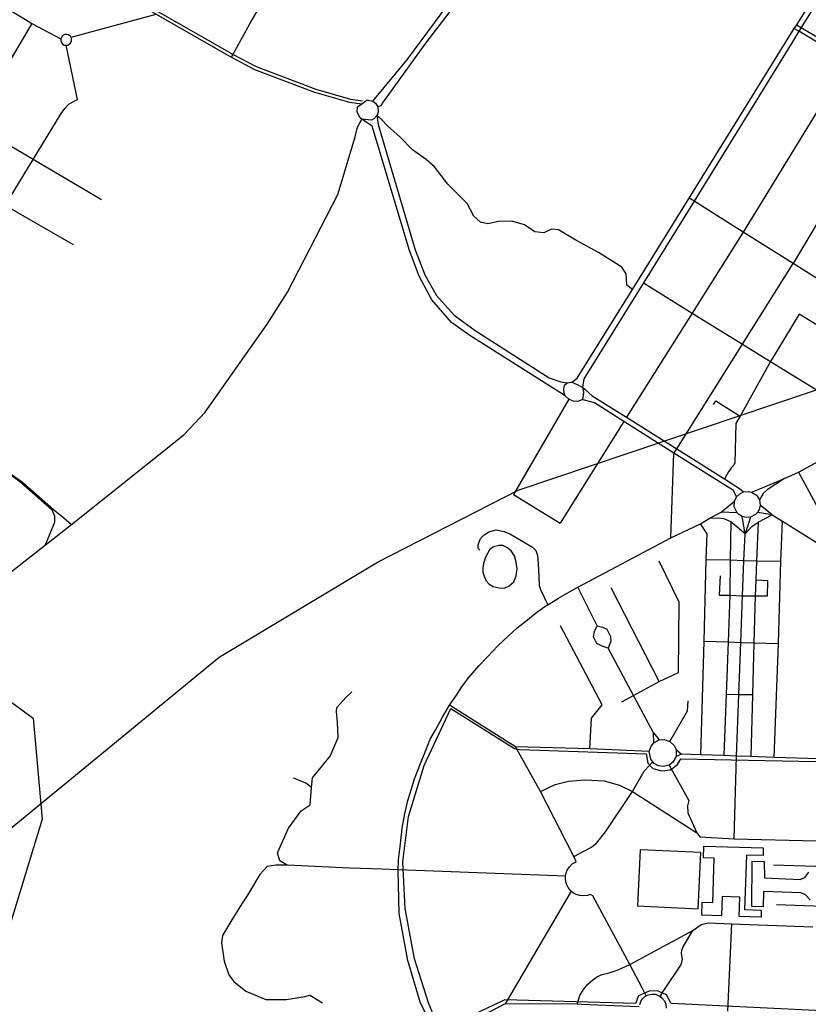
# Model space of a CAD drawing. Header units: millimetres. Extents: x 664923 to 767831, y 3118803 to 3207600.
# Tile 256 of 256: x 713062 to 715264, y 3166901 to 3169649. Entities that reach past the tile are written whole.
import ezdxf

# ---------------------------------------------------------------- set-up
doc = ezdxf.new("R2010")
doc.units = ezdxf.units.MM
for name, color, linetype in [('buildings', 5, 'Continuous'), ('parks', 8, 'Continuous'), ('railways', 4, 'Continuous'), ('roads_2', 2, 'Continuous'), ('roads_3', 3, 'Continuous')]:
    doc.layers.add(name, color=color, linetype=linetype)

msp = doc.modelspace()

# ---------------------------------------------------------------- linework, layer by layer
at = {"layer": 'buildings'}
msp.add_lwpolyline([(714972.69, 3167342.76), (715138.37, 3167337.49), (715137.67, 3167316.12), (715091.3, 3167317.68), (715086.29, 3167165.66), (715132.66, 3167164.09), (715132.01, 3167144.33), (715071.15, 3167146.27), (715072.75, 3167200.34), (715023.44, 3167201.91), (715021.84, 3167147.84), (714966.32, 3167149.6), (714967.52, 3167186.31), (714997.52, 3167185.33), (715001.59, 3167309.08), (714971.61, 3167310.06), (714972.69, 3167342.76)], close=True, dxfattribs=at)
at = {"layer": 'parks'}
for points in [[(714400.87, 3168181.69), (714384.98, 3168178.05), (714374.23, 3168169.5), (714362.84, 3168149.25), (714357.29, 3168131.61), (714355, 3168119.04), (714355.22, 3168107.35), (714358.79, 3168095.71), (714364.89, 3168083.3), (714373.47, 3168073.43), (714384.5, 3168066.95), (714400.53, 3168063.06), (714414.81, 3168062.5), (714428.97, 3168068.6), (714442.19, 3168080.54), (714448.6, 3168097.36), (714450.76, 3168116.61), (714448.75, 3168134.95), (714443.39, 3168152.4), (714434.74, 3168166.43), (714422.8, 3168176.24), (714410.94, 3168181.87), (714400.87, 3168181.69)], [(714963.99, 3167324.31), (714794.27, 3167332.37), (714786.7, 3167175.48), (714956.42, 3167167.41), (714963.99, 3167324.31)]]:
    msp.add_lwpolyline(points, close=True, dxfattribs=at)
for points in [[(713040.05, 3167743.67), (713099.94, 3167699.29), (713125.46, 3167417.79), (713025.91, 3167091.34)], [(715320.88, 3166882.16), (714880.77, 3166902.86), (714867.93, 3166927.28), (714842.95, 3166938.33), (714819.83, 3166937.9), (714789.53, 3166924.2), (714781.64, 3166903.49), (714416.8, 3166913.62), (714235.1, 3166828.09), (714203.27, 3166905.16), (714164.66, 3167027.45), (714138.94, 3167168.39), (714131.93, 3167298.48), (714148.12, 3167425.07), (714191.79, 3167567.27), (714265.68, 3167726.45), (714265.68, 3167726.45), (714443.95, 3167614.57), (714458.49, 3167612.55), (714811.57, 3167600.18), (714816, 3167573.94), (714830.3, 3167559.49), (714855.13, 3167552.74), (714879.21, 3167555.27), (714898.49, 3167570.39), (714907.86, 3167586.14), (715285.32, 3167578.95)]]:
    msp.add_lwpolyline(points, dxfattribs=at)
at = {"layer": 'railways'}
msp.add_lwpolyline([(712571.73, 3166867.95), (712768.42, 3167118.32), (713025.5, 3167382.13), (713619.26, 3167870.14), (714061.1, 3168134.66), (714454.14, 3168335.65), (715375.72, 3168645.68), (716145.19, 3168897.14), (716220.47, 3168929.2), (716300.26, 3168975.09), (716377.79, 3169017.71), (716423.12, 3169062.7), (716631.65, 3169396.49), (717251.62, 3170354.79)], dxfattribs=at)
at = {"layer": 'roads_2'}
for points in [[(714048.15, 3169422.22), (714142.83, 3169536.03), (714430.69, 3169925.43), (714440.78, 3169940.14), (714459.57, 3169980.77), (714505.38, 3170089.35), (714546.45, 3170147.25), (714671.08, 3170347.69), (714721.93, 3170450.27), (714735.5, 3170493.15), (714753.61, 3170571), (714761.15, 3170609.09), (714755.65, 3170622.76)], [(714785, 3170617.49), (714769.51, 3170602.45), (714755.66, 3170497.5), (714736.79, 3170435.79), (714725.77, 3170407.48), (714708.48, 3170374.84), (714653.66, 3170295.84), (714562.88, 3170149.67), (714519.03, 3170076.49), (714497.74, 3170030.89), (714463.16, 3169951.79), (714439.67, 3169911.07), (714378.19, 3169822.58), (714195.39, 3169583.83), (714075.07, 3169417.43), (714070.67, 3169408.49), (714061.8, 3169405.71)], [(713653.8, 3169544.9), (713704.5, 3169637.79), (713756.3, 3169726.94), (713781.03, 3169767.81), (713852.23, 3169889.7), (713867.33, 3169915.54), (713911.77, 3169993.81), (713952.76, 3170054.89), (713989.33, 3170118.11), (714015.94, 3170159.98), (714091.28, 3170292.11), (714156.47, 3170399.38), (714224.13, 3170509.18), (714223.33, 3170546.72), (714219.37, 3170565.79)], [(714603.86, 3168637.53), (714618.64, 3168648.66), (714773.08, 3168896.45), (714931.79, 3169151.09), (715224.87, 3169624.71), (715231.59, 3169634.83), (715317.69, 3169773.27), (715379.64, 3169926.46), (715505.03, 3170129.97), (715551.64, 3170207.56), (715561.3, 3170221.85)], [(715574.5, 3170213.4), (715565.62, 3170197.5), (715425.44, 3169973.37), (715392.91, 3169921.28), (715328.65, 3169764.14), (715244.15, 3169627.38), (715237.8, 3169616.96), (715219.49, 3169587.94), (714945.55, 3169142.43), (714803.63, 3168914.39), (714637.06, 3168646.74), (714633.61, 3168623.62)], [(715231.59, 3169634.83), (715244.15, 3169627.38), (715389.21, 3169541.3), (715589.65, 3169422.35)], [(715580.59, 3169411.6), (715509.82, 3169453.99), (715375.57, 3169534.42), (715237.8, 3169616.96), (715224.87, 3169624.71)], [(714880.53, 3168202.79), (714888.76, 3168438.99), (714896.76, 3168451.8)], [(715087.8, 3168214.63), (715079.31, 3168262.55)], [(715102.95, 3168261.09), (715087.8, 3168214.63)], [(715063.59, 3167593.81), (715070.22, 3167765.17), (715075.87, 3167911.18), (715080.05, 3168041.52), (715084.44, 3168140.14), (715087.8, 3168214.63)], [(714820.17, 3167606.8), (714654.25, 3167614.05), (714446.96, 3167619.27), (714261.86, 3167735.76)], [(714820.17, 3167606.8), (714824.9, 3167621.79), (714833.2, 3167631.14), (714847.78, 3167638.91), (714861.44, 3167640.16), (714877.77, 3167634.84), (714889.95, 3167623.15), (714894.9, 3167612.11), (714895.02, 3167593.09), (714885.89, 3167576.47), (714875.47, 3167568.64), (714859.3, 3167564.46), (714845.57, 3167566.53), (714833.56, 3167573.29), (714830.33, 3167577.31), (714824.17, 3167584.94), (714820.17, 3167606.8)], [(714894.9, 3167612.11), (714910.32, 3167599.11)], [(714910.32, 3167599.11), (714895.02, 3167593.09)], [(715063.59, 3167593.81), (715027.82, 3167595.04), (714964.39, 3167597.24), (714910.32, 3167599.11)], [(715643.48, 3167578.01), (715561.2, 3167580.14), (715480.3, 3167581.52), (715391.44, 3167583.06), (715380.21, 3167583.25), (715294.41, 3167585.81), (715168.58, 3167590.17), (715103.17, 3167592.44), (715063.59, 3167593.81)], [(714793.58, 3166900.36), (714796.55, 3166908.96), (714801.07, 3166916.01), (714808.04, 3166922.59), (714811.77, 3166924.57), (714817.02, 3166927.37), (714827.4, 3166929.59), (714836.86, 3166929.01), (714846.72, 3166925.67), (714851.83, 3166922.06), (714855.54, 3166919.45), (714862.34, 3166910.68), (714865.91, 3166901.65), (714866.88, 3166889.79)], [(714791.86, 3166893.43), (714766.62, 3166894.57), (714632.16, 3166900.62), (714619.08, 3166901.21), (714417.93, 3166902.42), (714231.21, 3166805.58)]]:
    msp.add_lwpolyline(points, dxfattribs=at)
at = {"layer": 'roads_3'}
for points in [[(712591.47, 3170214.76), (712601.43, 3170206.97), (712701.87, 3170131.8), (712939.72, 3169965.06), (712997.04, 3169930.6), (713101.24, 3169870.34), (713155.72, 3169841.72), (713197, 3169814.45), (713211.07, 3169805.43), (713268.22, 3169768.8), (713304.96, 3169745.27), (713328.04, 3169731.9), (713443.41, 3169665.09), (713648.57, 3169547.76), (713653.8, 3169544.9), (713718.08, 3169510.62), (713885.48, 3169446.86), (713983.06, 3169418.77), (714017.18, 3169414.81)], [(712591.53, 3170224.74), (712707.33, 3170138.91), (712910.27, 3169996.64), (712944.86, 3169972.38), (713001.9, 3169938.1), (713105.91, 3169877.94), (713160.59, 3169849.22), (713202.14, 3169821.77), (713216.17, 3169812.77), (713273.32, 3169776.14), (713309.92, 3169752.71), (713332.85, 3169739.42), (713448.2, 3169672.63), (713653.28, 3169555.34), (713658.42, 3169552.53), (713722.24, 3169518.49), (713888.9, 3169455.02), (713985.57, 3169427.19), (714019.08, 3169423.29)], [(712822.16, 3169805.31), (712837.27, 3169796.14), (712840.43, 3169794.21), (712897.96, 3169759.25), (713000.78, 3169696.78), (713078.4, 3169649.61), (713096.37, 3169638.7), (713177.01, 3169595.75)], [(713205.69, 3169600.56), (713443.41, 3169665.09)], [(713096.37, 3169638.7), (713047.95, 3169557.09), (713006.24, 3169486.79), (712986.02, 3169452.7), (712958.21, 3169405.83), (712931.09, 3169358.91), (712901.18, 3169309.71), (712869.54, 3169256.39), (712852.79, 3169228.16), (712846.61, 3169217.73), (712800.22, 3169140.3)], [(713203.31, 3169603.78), (713198.97, 3169606.91), (713193.82, 3169608.38), (713188.48, 3169608.01), (713183.59, 3169605.84), (713179.73, 3169602.15), (713177.01, 3169595.75), (713177.02, 3169590.41), (713178.87, 3169585.41), (713182.32, 3169581.34), (713186.97, 3169578.7), (713192.25, 3169577.79), (713197.22, 3169578.62), (713201.91, 3169581.2), (713205.41, 3169585.22), (713207.34, 3169590.2), (713207.44, 3169595.52), (713205.69, 3169600.56), (713203.31, 3169603.78)], [(713178.39, 3169387.22), (713188.1, 3169401.49), (713199.96, 3169413.19), (713212.41, 3169420.72), (713223.32, 3169426.67), (713192.25, 3169577.79)], [(715375.57, 3169534.42), (715082.23, 3169056.37), (714939.84, 3168830.3), (714756.87, 3168539.76)], [(715509.82, 3169453.99), (715221.35, 3168968.77)], [(714059.92, 3169382.69), (714059.52, 3169381.94), (714051.41, 3169372.71), (714044.27, 3169368.77), (714017.7, 3169371.54), (714012.49, 3169375.43), (714004.2, 3169391.32), (714005.52, 3169406.43), (714017.18, 3169414.81), (714032.76, 3169426.01), (714048.15, 3169422.22), (714055.88, 3169415.98), (714061.8, 3169405.71), (714062.94, 3169391.7), (714059.92, 3169382.69)], [(713021.57, 3169131), (713099.92, 3169258.95), (713178.39, 3169387.22)], [(712803.2, 3167777.37), (712808.03, 3167786.79), (712830.76, 3167831.01), (712963.44, 3168012.64), (713035.16, 3168105.34), (713134.23, 3168183.62), (713207.19, 3168240.24), (713520.53, 3168490.36), (713580.27, 3168553.96), (713753.41, 3168799.23), (713809.71, 3168888.52), (713950.16, 3169161.67), (713998.82, 3169321.98), (714005.71, 3169349.09), (714017.7, 3169371.54)], [(713290.48, 3169146.27), (713099.92, 3169258.95), (712931.09, 3169358.91)], [(715063.48, 3168317.26), (715055.38, 3168335.27), (714888.76, 3168438.99), (714748.56, 3168528.03), (714667.09, 3168579.78), (714639.43, 3168587.48), (714632.84, 3168588.13), (714620.04, 3168583.3), (714607.81, 3168584.21), (714595.36, 3168590.52), (714585.04, 3168599.24), (714574.68, 3168605.81), (714318.78, 3168767.73), (714267.43, 3168804), (714212.71, 3168867.23), (714177.74, 3168933.74), (714150.74, 3169005.52), (714046.21, 3169351.94), (714017.7, 3169371.54)], [(714059.52, 3169381.94), (714062.99, 3169356.48), (714166.25, 3169007.05), (714193.38, 3168937.15), (714226.43, 3168879.17), (714275.54, 3168824.53), (714333.56, 3168782.06), (714540.58, 3168649.53), (714551.85, 3168645.72), (714562.32, 3168642.19), (714573.25, 3168638.51), (714590.95, 3168635.68), (714603.86, 3168637.53), (714618.69, 3168630.59), (714629.02, 3168625.76), (714633.61, 3168623.62)], [(714773.08, 3168896.45), (714757.63, 3168908.62), (714756.3, 3168927.98), (714755.09, 3168940.25), (714743.15, 3168958.43), (714678.49, 3168999.22), (714615.42, 3169033.9), (714566.27, 3169063.2), (714547.26, 3169064.31), (714525.71, 3169054.84), (714500.98, 3169057.58), (714472.02, 3169076.44), (714436.78, 3169087.09), (714399.04, 3169086.15), (714369.32, 3169079.22), (714348.5, 3169084.24), (714330.67, 3169101.34), (714311.77, 3169135.85), (714257.48, 3169189.84), (714220.57, 3169238.26), (714196.99, 3169259.43), (714159.24, 3169286.48), (714125.04, 3169321.2), (714089.17, 3169353.19), (714072.31, 3169370.55), (714059.52, 3169381.94)], [(712543.48, 3169270.91), (712547.75, 3169281.55), (712617.12, 3169278.2), (712613.82, 3169201.74), (712612.3, 3169159.64), (712620.08, 3169138.02), (712636.44, 3169120.02), (712661.23, 3169079.23), (712670.97, 3169057.59), (712676.72, 3169038.67), (712682.63, 3168996.14), (712691.32, 3168931.09), (712708.8, 3168783.4), (712716.95, 3168751.03), (712792.57, 3168609.66), (712825.58, 3168571.5), (712888.53, 3168476.13), (712974.89, 3168424.84), (713016, 3168396.49), (713070.38, 3168358.78), (713156.93, 3168282.32), (713185.35, 3168259.22), (713207.19, 3168240.24)], [(713212.89, 3169020.87), (713021.57, 3169131), (712852.79, 3169228.16)], [(715579.19, 3168737.8), (715509.42, 3168787.39), (715221.35, 3168968.77), (715082.23, 3169056.37), (714945.55, 3169142.43), (714931.79, 3169151.09)], [(714896.76, 3168451.8), (715080.05, 3168743.75), (715221.35, 3168968.77)], [(714803.63, 3168914.39), (714939.84, 3168830.3), (715080.05, 3168743.75), (715158.81, 3168695.12), (715349.23, 3168577.57)], [(715238.71, 3168827.11), (715158.81, 3168695.12)], [(715552.33, 3168556.17), (715496.98, 3168669), (715238.71, 3168827.11)], [(715158.81, 3168695.12), (715073.35, 3168542.89), (715061.52, 3168521.82), (715058.75, 3168411.98), (715056.56, 3168405.68), (715049.61, 3168399.01), (715041.3, 3168387.23), (715029.8, 3168367.27)], [(714585.04, 3168599.24), (714582.17, 3168607.75), (714581.07, 3168617.89), (714583.42, 3168628.99), (714590.95, 3168635.68)], [(714633.61, 3168623.62), (714635.28, 3168614.89), (714635.94, 3168608.74), (714635.69, 3168602.57), (714634.59, 3168593.48), (714632.84, 3168588.13)], [(714633.61, 3168623.62), (714641.45, 3168616.63), (714660.52, 3168599.62), (714756.87, 3168539.76), (714896.76, 3168451.8), (715029.8, 3168367.27), (715071.61, 3168340.7), (715083.05, 3168331.11)], [(714595.36, 3168590.52), (714440.59, 3168323.76), (714570.97, 3168243.64)], [(715197.19, 3168368.19), (715236.24, 3168386.64), (715552.33, 3168556.17), (715626.93, 3168595.48)], [(714999.26, 3168575.16), (715005.89, 3168585.73), (715073.35, 3168542.89)], [(714748.56, 3168528.03), (714570.97, 3168243.64)], [(713134.23, 3168183.62), (713146.57, 3168213.16), (713160.64, 3168247.06), (713160.04, 3168263.65), (713153.43, 3168280.09), (713066.92, 3168356.15), (713014.96, 3168394.8)], [(715236.24, 3168386.64), (715290.97, 3168286.83), (715288.47, 3168189.52)], [(715105.05, 3168330.64), (715128.38, 3168339.34), (715197.19, 3168368.19)], [(715197.19, 3168368.19), (715149.41, 3168336.69), (715137.62, 3168326.34), (715127.64, 3168308.67)], [(715079.31, 3168262.55), (715068.78, 3168269.15), (715065.42, 3168272.59), (715057.35, 3168289.39), (715058, 3168305.77), (715063.48, 3168317.26), (715072.52, 3168326.14), (715083.05, 3168331.11), (715095.67, 3168332.49), (715105.05, 3168330.64), (715119.23, 3168321.83), (715127.64, 3168308.67), (715129.8, 3168294.15), (715127.08, 3168282.27), (715122.38, 3168274.14), (715116.95, 3168268.44), (715102.95, 3168261.09), (715090.31, 3168259.91), (715079.31, 3168262.55)], [(715020.33, 3168275.13), (715058, 3168305.77)], [(715162.75, 3168266.98), (715129.8, 3168294.15)], [(714231.21, 3166805.58), (714181.8, 3166903.74), (714146.41, 3167022.82), (714121.47, 3167154.5), (714119.18, 3167276.38), (714119.47, 3167303.79), (714125.36, 3167349.01), (714130.44, 3167392.54), (714137.26, 3167432.75), (714145.82, 3167469.67), (714155.34, 3167499.91), (714164.86, 3167530.15), (714181.72, 3167573.07), (714195.36, 3167607.57), (714208.17, 3167641.22), (714222.82, 3167666.54), (714243.15, 3167702.83), (714261.86, 3167735.76), (714279.86, 3167761.15), (714298.65, 3167789.89), (714316.68, 3167813.61), (714344.65, 3167845.86), (714369.35, 3167872.21), (714397.35, 3167901.96), (714427.08, 3167929.24), (714451.02, 3167951.39), (714475.03, 3167970.21), (714506.47, 3167995.85), (714531.33, 3168013.01), (714536.82, 3168016.4), (714566.2, 3168034.53), (714597.78, 3168052.65), (714620.64, 3168064.9), (714880.53, 3168202.79), (714962.86, 3168242.18), (714987.17, 3168257.04), (715020.33, 3168275.13)], [(715065.42, 3168272.59), (715020.33, 3168275.13)], [(715087.8, 3168214.63), (715106.33, 3168234.54), (715124.27, 3168246.69), (715162.75, 3168266.98)], [(715162.75, 3168266.98), (715122.38, 3168274.14)], [(715162.75, 3168266.98), (715191.76, 3168249.66), (715288.47, 3168189.52), (715358.19, 3168147.01), (715661, 3167954.65)], [(714964.39, 3167597.24), (714973.15, 3167914.31), (714979.13, 3168142.9), (714981.43, 3168214.29), (714962.86, 3168242.18)], [(715087.8, 3168214.63), (715047.37, 3168247.83), (715029.38, 3168256.16), (715010.38, 3168258.25), (714987.17, 3168257.04)], [(715047.37, 3168247.83), (715046.12, 3168141.15), (715044.95, 3168042.99), (715039.96, 3167912.27), (715034.34, 3167765.29), (715027.82, 3167595.04)], [(715124.27, 3168246.69), (715119.77, 3168139.23), (715117.97, 3168084.88), (715115.68, 3168040.69), (715111.88, 3167910.09), (715107.91, 3167765.05), (715103.17, 3167592.44)], [(715168.58, 3167590.17), (715180.47, 3167907.99), (715187.17, 3168137.49), (715191.76, 3168249.66)], [(714347.37, 3168169.01), (714342.25, 3168173.1), (714342.07, 3168183.11), (714348.47, 3168200.77), (714359.18, 3168211.82), (714372.47, 3168219.59), (714392.52, 3168224.97), (714415.27, 3168220.38), (714432.2, 3168213.16), (714494.16, 3168176.71), (714503.57, 3168167.7), (714508.02, 3168153.59), (714511.24, 3168115.22), (714512.91, 3168070.14), (714516.48, 3168058.52), (714536.82, 3168016.4)], [(714743.05, 3167744.87), (714776.42, 3167763.15), (714847.69, 3167801.63), (714901.88, 3167827.09), (714903.76, 3168023.14), (714847.87, 3168137.6)], [(714979.13, 3168142.9), (715046.12, 3168141.15), (715084.44, 3168140.14)], [(715084.44, 3168140.14), (715119.77, 3168139.23), (715187.17, 3168137.49)], [(715017.54, 3168097.3), (715015.54, 3168043.1), (715044.95, 3168042.99), (715080.05, 3168041.52), (715115.68, 3168040.69), (715149.73, 3168040.81), (715151.01, 3168083.43), (715117.97, 3168084.88)], [(714674.98, 3167956.96), (714620.64, 3168064.9)], [(714847.69, 3167801.63), (714713.47, 3168063.35)], [(714654.25, 3167614.05), (714658.46, 3167699.93), (714688.68, 3167736.97), (714572.01, 3167956.99)], [(714705.07, 3167895.41), (714688.25, 3167900.23), (714673.95, 3167908.28), (714663.95, 3167926.67), (714667.54, 3167941.46), (714674.98, 3167956.96), (714689.85, 3167953.4), (714701.53, 3167947.84), (714712.2, 3167927.55), (714713.09, 3167914.12), (714705.07, 3167895.41)], [(714973.15, 3167914.31), (715039.96, 3167912.27), (715075.87, 3167911.18)], [(715075.87, 3167911.18), (715111.88, 3167910.09), (715180.47, 3167907.99)], [(714831.7, 3167658.29), (714776.42, 3167763.15), (714705.07, 3167895.41)], [(714119.18, 3167276.38), (714073.15, 3167277.86), (713983.93, 3167280.75), (713809.22, 3167289.65), (713788.52, 3167301.3), (713782.44, 3167323.53), (713812.77, 3167392.33), (713848.15, 3167440.85), (713873.76, 3167458.02), (713877.32, 3167506.21), (713880.28, 3167532.77), (713929.51, 3167593.58), (713951.51, 3167645.78), (713949.99, 3167688.23), (713946.48, 3167718.36), (713947.76, 3167729.43), (713973.39, 3167757.89), (713988.89, 3167772.14), (713989.33, 3167773.03)], [(715107.91, 3167765.05), (715070.22, 3167765.17), (715034.34, 3167765.29)], [(714877.77, 3167634.84), (714926.63, 3167719.69), (714928.85, 3167747.83)], [(714833.2, 3167631.14), (714831.7, 3167658.29)], [(714831.7, 3167658.29), (714847.78, 3167638.91)], [(714811.77, 3166924.57), (714800.46, 3166946.92), (714765.43, 3167011.69), (714662.76, 3167203.78), (714656.39, 3167207.63), (714648.02, 3167204.82), (714636.7, 3167203.41), (714625.99, 3167204.45), (714616.11, 3167207.56), (714608.75, 3167211.49), (714602.21, 3167216.52), (714597.06, 3167221.97), (714593.26, 3167227.32), (714589.68, 3167234.33), (714587.03, 3167242.71), (714585.92, 3167251.05), (714586.11, 3167258.44), (714588.07, 3167268.11), (714590.84, 3167275.18), (714596.93, 3167284.78), (714604.9, 3167292.67), (714611.75, 3167297.21), (714615.83, 3167299.62), (714609.46, 3167313.25), (714516.13, 3167495.15), (714446.96, 3167619.27)], [(714609.46, 3167313.25), (714657.12, 3167338.45), (714672.93, 3167351.14), (714697.9, 3167382.82), (714773.57, 3167495.08), (714806.09, 3167551.92), (714830.33, 3167577.31)], [(715057.45, 3167363.24), (715063.59, 3167593.81)], [(714875.47, 3167568.64), (714930.88, 3167469.68), (714926.51, 3167454.73), (714928.13, 3167435.47), (714953.23, 3167379.74), (714960.99, 3167368.77), (715057.45, 3167363.24), (715286.61, 3167356.87)], [(713877.32, 3167506.21), (713860.8, 3167518.42), (713827.78, 3167532.28), (713826.59, 3167532.74)], [(714516.13, 3167495.15), (714557.2, 3167514.13), (714594.18, 3167523.71), (714641.58, 3167527.32), (714693.9, 3167524.86), (714736.78, 3167512.64), (714773.57, 3167495.08), (714953.23, 3167379.74)], [(715268.9, 3167192.56), (715255.98, 3167206.36), (715242.99, 3167211.74), (715138.46, 3167215.67), (715138.27, 3167172.62), (715106.33, 3167173.71), (715107.36, 3167300.7)], [(715107.36, 3167300.7), (715140.91, 3167299.71), (715141.57, 3167253.78), (715240.99, 3167248.86), (715254.31, 3167254.96), (715265.78, 3167270.2)], [(713809.22, 3167289.65), (713777.05, 3167289.67), (713753.06, 3167285.67), (713733.23, 3167263.46), (713701.38, 3167210.34), (713677.86, 3167173.57), (713654.84, 3167136.82), (713628.49, 3167093.36), (713625.66, 3167072.69), (713633.02, 3167021.26), (713646.04, 3166983.45), (713660.21, 3166964.8), (713693.37, 3166937.34), (713749.63, 3166914.41), (713807.23, 3166914.07), (713858.03, 3166922.29), (713872.23, 3166926.56), (713907.77, 3166904.69)], [(714586.11, 3167258.44), (714119.18, 3167276.38)], [(715167.18, 3167290.11), (715284.2, 3167286.12), (715450.32, 3167281.12), (715489.37, 3167279.23)], [(714602.21, 3167216.52), (714417.93, 3166902.42)], [(715175.09, 3167179.15), (715279.17, 3167175.55), (715427.17, 3167170.42), (715442.11, 3167179.89)], [(714619.08, 3166901.21), (714626.31, 3166925.06), (714636.01, 3166942.34), (714648.84, 3166956.97), (714662.62, 3166969.13), (714675.73, 3166978.67), (714688.28, 3166983.8), (714708.34, 3166988.97), (714733.54, 3166997.31), (714765.43, 3167011.69), (714941.22, 3167106.55)], [(714851.83, 3166922.06), (714854.11, 3166929.74), (714864.53, 3166945.23), (714908.28, 3167010.25), (714911.24, 3167018.28), (714912.58, 3167027.1), (714910.21, 3167042.47), (714911.28, 3167051.77), (714915.72, 3167063.63), (714941.22, 3167106.55), (714964.46, 3167123.58), (714984.06, 3167128.42), (715049.17, 3167125.84), (715276.35, 3167116.82)], [(715049.17, 3167125.84), (715038.71, 3166881.51)]]:
    msp.add_lwpolyline(points, dxfattribs=at)

doc.saveas('drawing.dxf')
